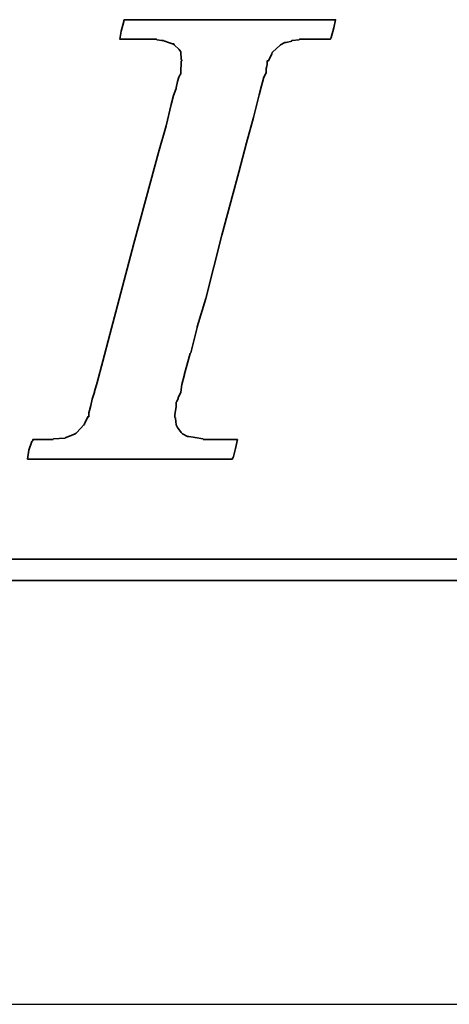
# Model space of a CAD drawing. Extents: x 23 to 149, y 34 to 103.
# Tile 30 of 45: x 122.97 to 124.84, y 64.83 to 69.12. Entities that reach past the tile are written whole.
import ezdxf

# ---------------------------------------------------------------- set-up
doc = ezdxf.new("R2010")
doc.units = 0
doc.header["$LTSCALE"] = 2
doc.header["$MEASUREMENT"] = 0
doc.linetypes.add('CENTER', pattern=[2, 1.25, -0.25, 0.25, -0.25])
for name, color, linetype in [('CL', 1, 'CENTER'), ('DIM', 4, 'CONTINUOUS'), ('layer 1', 7, 'CONTINUOUS')]:
    doc.layers.add(name, color=color, linetype=linetype)

# ---------------------------------------------------------------- blocks, each defined once
blk = doc.blocks.new('TBI MOTION logo(完整正式版)')
at = {"layer": 'layer 1', "color": 22, "lineweight": 35}
for points, knots in [([(-40.59125, -7.94375), (-40.59125, -7.94375), (-40.97375, -7.94375), (-40.97375, -7.94375), (-40.97375, -7.94375), (-40.97375, -7.94375), (-41.38125, -7.94375), (-41.38125, -7.94375), (-41.38125, -7.94375), (-41.38125, -7.94375), (-41.54875, -7.94375), (-41.54875, -7.94375), (-41.54875, -7.94375), (-41.54875, -7.94375), (-41.59875, -7.94375), (-41.59875, -7.94375), (-41.59875, -7.94375), (-41.59875, -7.94375), (-41.88375, -7.94375), (-41.88375, -7.94375), (-41.88375, -7.94375), (-41.88375, -7.94375), (-41.90875, -7.91875), (-41.90875, -7.91875), (-41.90875, -7.91875), (-41.90875, -7.91875), (-42.19875, -7.87125), (-42.19875, -7.87125), (-42.19875, -7.87125), (-42.19875, -7.87125), (-42.43875, -7.82375), (-42.43875, -7.82375), (-42.43875, -7.82375), (-42.43875, -7.82375), (-42.45875, -7.82375), (-42.45875, -7.82375), (-42.45875, -7.82375), (-42.45875, -7.82375), (-42.48625, -7.82375), (-42.48625, -7.82375), (-42.48625, -7.82375), (-42.48625, -7.82375), (-42.67625, -7.72375), (-42.67625, -7.72375), (-42.67625, -7.72375), (-42.67625, -7.72375), (-42.70125, -7.70375), (-42.70125, -7.70375), (-42.70125, -7.70375), (-42.70125, -7.70375), (-42.72375, -7.67875), (-42.72375, -7.67875), (-42.72375, -7.67875), (-42.72375, -7.67875), (-42.86875, -7.48875), (-42.86875, -7.48875), (-42.86875, -7.48875), (-42.86875, -7.48875), (-42.89375, -7.43875), (-42.89375, -7.43875), (-42.89375, -7.43875), (-42.89375, -7.43875), (-42.91875, -7.38875), (-42.91875, -7.38875), (-42.91875, -7.38875), (-42.91875, -7.38875), (-42.93875, -7.12875), (-42.93875, -7.12875), (-42.93875, -7.12875), (-42.93875, -7.12875), (-42.96375, -7.10375), (-42.96375, -7.10375), (-42.96375, -7.10375), (-42.96375, -7.10375), (-42.96375, -7.05375), (-42.96375, -7.05375), (-42.96375, -7.05375), (-42.96375, -7.05375), (-42.96375, -7.00875), (-42.96375, -7.00875), (-42.96375, -7.00875), (-42.96375, -7.00875), (-42.91875, -6.69625), (-42.91875, -6.69625), (-42.91875, -6.69625), (-42.91875, -6.69625), (-42.91875, -6.62375), (-42.91875, -6.62375), (-42.91875, -6.62375), (-42.91875, -6.62375), (-42.91875, -6.59625), (-42.91875, -6.59625), (-42.91875, -6.59625), (-42.91875, -6.59625), (-42.91875, -6.57375), (-42.91875, -6.57375), (-42.91875, -6.57375), (-42.91875, -6.57375), (-42.91875, -6.52875), (-42.91875, -6.52875), (-42.91875, -6.52875), (-42.91875, -6.52875), (-42.89375, -6.50375), (-42.89375, -6.50375), (-42.89375, -6.50375), (-42.89375, -6.50375), (-42.84375, -6.38375), (-42.84375, -6.38375), (-42.84375, -6.38375), (-42.84375, -6.38375), (-42.84375, -6.35875), (-42.84375, -6.35875), (-42.84375, -6.35875), (-42.84375, -6.35875), (-42.74625, -6.14375), (-42.74625, -6.14375), (-42.74625, -6.14375), (-42.74625, -6.14375), (-42.70125, -5.85375), (-42.70125, -5.85375), (-42.70125, -5.85375), (-42.70125, -5.85375), (-42.60375, -5.47125), (-42.60375, -5.47125), (-42.60375, -5.47125), (-42.60375, -5.47125), (-42.60375, -5.44875), (-42.60375, -5.44875), (-42.60375, -5.44875), (-42.60375, -5.44875), (-42.38875, -4.67875), (-42.38875, -4.67875), (-42.38875, -4.67875), (-42.38875, -4.67875), (-42.36375, -4.65375), (-42.36375, -4.65375), (-42.36375, -4.65375), (-42.36375, -4.65375), (-42.12375, -3.69625), (-42.12375, -3.69625), (-42.12375, -3.69625), (-42.12375, -3.69625), (-42.12375, -3.67374), (-42.12375, -3.67374), (-42.12375, -3.67374), (-42.12375, -3.67374), (-41.78875, -2.59374), (-41.78875, -2.59374), (-41.78875, -2.59374), (-41.78875, -2.59374), (-41.18875, -0.19375), (-41.18875, -0.19375), (-41.18875, -0.19375), (-41.18875, -0.19375), (-40.54375, 2.20624), (-40.54375, 2.20624), (-40.54375, 2.20624), (-40.54375, 2.20624), (-40.25375, 3.30875), (-40.25375, 3.30875), (-40.25375, 3.30875), (-40.25375, 3.30875), (-39.98875, 4.27125), (-39.98875, 4.27125), (-39.98875, 4.27125), (-39.98875, 4.27125), (-39.77375, 5.13125), (-39.77375, 5.13125), (-39.77375, 5.13125), (-39.77375, 5.13125), (-39.67875, 5.47125), (-39.67875, 5.47125), (-39.67875, 5.47125), (-39.67875, 5.47125), (-39.60375, 5.75625), (-39.60375, 5.75625), (-39.60375, 5.75625), (-39.60375, 5.75625), (-39.60375, 5.78125), (-39.60375, 5.78125), (-39.60375, 5.78125), (-39.60375, 5.78125), (-39.50875, 5.97125), (-39.50875, 5.97125), (-39.50875, 5.97125), (-39.50875, 5.97125), (-39.50875, 6.13875), (-39.50875, 6.13875), (-39.50875, 6.13875), (-39.50875, 6.13875), (-39.48625, 6.16625), (-39.48625, 6.16625), (-39.48625, 6.16625), (-39.48625, 6.16625), (-39.46125, 6.28625), (-39.46125, 6.28625), (-39.46125, 6.28625), (-39.46125, 6.28625), (-39.46125, 6.42625), (-39.46125, 6.42625), (-39.46125, 6.42625), (-39.46125, 6.42625), (-39.41375, 6.42625), (-39.41375, 6.42625), (-39.41375, 6.42625), (-39.41375, 6.42625), (-39.29375, 6.69125), (-39.29375, 6.69125), (-39.29375, 6.69125), (-39.29375, 6.69125), (-39.26875, 6.74125), (-39.26875, 6.74125), (-39.26875, 6.74125), (-39.26875, 6.74125), (-39.24375, 6.76625), (-39.24375, 6.76625), (-39.24375, 6.76625), (-39.24375, 6.76625), (-38.98375, 7.00624), (-38.98375, 7.00624), (-38.98375, 7.00624), (-38.98375, 7.00624), (-38.95625, 7.02624), (-38.95625, 7.02624), (-38.95625, 7.02624), (-38.95625, 7.02624), (-38.78875, 7.12624), (-38.78875, 7.12624), (-38.78875, 7.12624), (-38.78875, 7.12624), (-38.76375, 7.12624), (-38.76375, 7.12624), (-38.76375, 7.12624), (-38.76375, 7.12624), (-38.74375, 7.12624), (-38.74375, 7.12624), (-38.74375, 7.12624), (-38.74375, 7.12624), (-38.52875, 7.17125), (-38.52875, 7.17125), (-38.52875, 7.17125), (-38.52875, 7.17125), (-38.52875, 7.19624), (-38.52875, 7.19624), (-38.52875, 7.19624), (-38.52875, 7.19624), (-38.50375, 7.19624), (-38.50375, 7.19624), (-38.50375, 7.19624), (-38.50375, 7.19624), (-38.26125, 7.21875), (-38.26125, 7.21875), (-38.26125, 7.21875), (-38.26125, 7.21875), (-38.23875, 7.24624), (-38.23875, 7.24624), (-38.23875, 7.24624), (-38.23875, 7.24624), (-38.21625, 7.24624), (-38.21625, 7.24624), (-38.21625, 7.24624), (-38.21625, 7.24624), (-38.18875, 7.24624), (-38.18875, 7.24624), (-38.18875, 7.24624), (-38.18875, 7.24624), (-37.90375, 7.24624), (-37.90375, 7.24624), (-37.90375, 7.24624), (-37.90375, 7.24624), (-37.85375, 7.24624), (-37.85375, 7.24624), (-37.85375, 7.24624), (-37.85375, 7.24624), (-37.75875, 7.24624), (-37.75875, 7.24624), (-37.75875, 7.24624), (-37.75875, 7.24624), (-37.42375, 7.24624), (-37.42375, 7.24624), (-37.42375, 7.24624), (-37.42375, 7.24624), (-37.08875, 7.24624), (-37.08875, 7.24624), (-37.08875, 7.24624), (-37.08875, 7.24624), (-37.06375, 7.24624), (-37.06375, 7.24624), (-37.06375, 7.24624), (-37.06375, 7.24624), (-37.06375, 7.26624), (-37.06375, 7.26624), (-37.06375, 7.26624), (-37.06375, 7.26624), (-37.03875, 7.29125), (-37.03875, 7.29125), (-37.03875, 7.29125), (-37.03875, 7.29125), (-37.03875, 7.31625), (-37.03875, 7.31625), (-37.03875, 7.31625), (-37.03875, 7.31625), (-36.94125, 7.67625), (-36.94125, 7.67625), (-36.94125, 7.67625), (-36.94125, 7.67625), (-36.86875, 7.98625), (-36.86875, 7.98625), (-36.86875, 7.98625), (-36.86875, 7.98625), (-36.98875, 7.98625), (-36.98875, 7.98625), (-36.98875, 7.98625), (-36.98875, 7.98625), (-37.42375, 7.98625), (-37.42375, 7.98625), (-37.42375, 7.98625), (-37.42375, 7.98625), (-37.94875, 7.98625), (-37.94875, 7.98625), (-37.94875, 7.98625), (-37.94875, 7.98625), (-38.57375, 7.98625), (-38.57375, 7.98625), (-38.57375, 7.98625), (-38.57375, 7.98625), (-39.29375, 7.98625), (-39.29375, 7.98625), (-39.29375, 7.98625), (-39.29375, 7.98625), (-40.82875, 7.98625), (-40.82875, 7.98625), (-40.82875, 7.98625), (-40.82875, 7.98625), (-42.36375, 7.98625), (-42.36375, 7.98625), (-42.36375, 7.98625), (-42.36375, 7.98625), (-43.08375, 7.98625), (-43.08375, 7.98625), (-43.08375, 7.98625), (-43.08375, 7.98625), (-43.70875, 7.98625), (-43.70875, 7.98625), (-43.70875, 7.98625), (-43.70875, 7.98625), (-44.23375, 7.98625), (-44.23375, 7.98625), (-44.23375, 7.98625), (-44.23375, 7.98625), (-44.66875, 7.98625), (-44.66875, 7.98625), (-44.66875, 7.98625), (-44.66875, 7.98625), (-44.88375, 7.98625), (-44.88375, 7.98625), (-44.88375, 7.98625), (-44.88375, 7.98625), (-44.90875, 7.94125), (-44.90875, 7.94125), (-44.90875, 7.94125), (-44.90875, 7.94125), (-44.90875, 7.91625), (-44.90875, 7.91625), (-44.90875, 7.91625), (-44.90875, 7.91625), (-45.00375, 7.55625), (-45.00375, 7.55625), (-45.00375, 7.55625), (-45.00375, 7.55625), (-45.05375, 7.24624), (-45.05375, 7.24624), (-45.05375, 7.24624), (-45.05375, 7.24624), (-44.61875, 7.24624), (-44.61875, 7.24624), (-44.61875, 7.24624), (-44.61875, 7.24624), (-44.11375, 7.24624), (-44.11375, 7.24624), (-44.11375, 7.24624), (-44.11375, 7.24624), (-43.99375, 7.24624), (-43.99375, 7.24624), (-43.99375, 7.24624), (-43.99375, 7.24624), (-43.94625, 7.24624), (-43.94625, 7.24624), (-43.94625, 7.24624), (-43.94625, 7.24624), (-43.92374, 7.24624), (-43.92374, 7.24624), (-43.92374, 7.24624), (-43.92374, 7.24624), (-43.65875, 7.24624), (-43.65875, 7.24624), (-43.65875, 7.24624), (-43.65875, 7.24624), (-43.63875, 7.21875), (-43.63875, 7.21875), (-43.63875, 7.21875), (-43.63875, 7.21875), (-43.46875, 7.19624), (-43.46875, 7.19624), (-43.46875, 7.19624), (-43.46875, 7.19624), (-43.39875, 7.19624), (-43.39875, 7.19624), (-43.39875, 7.19624), (-43.39875, 7.19624), (-43.37125, 7.17125), (-43.37125, 7.17125), (-43.37125, 7.17125), (-43.37125, 7.17125), (-43.34875, 7.17125), (-43.34875, 7.17125), (-43.34875, 7.17125), (-43.34875, 7.17125), (-43.20375, 7.12624), (-43.20375, 7.12624), (-43.20375, 7.12624), (-43.20375, 7.12624), (-43.05875, 7.07624), (-43.05875, 7.07624), (-43.05875, 7.07624), (-43.05875, 7.07624), (-43.01375, 7.07624), (-43.01375, 7.07624), (-43.01375, 7.07624), (-43.01375, 7.07624), (-42.98875, 7.02624), (-42.98875, 7.02624), (-42.98875, 7.02624), (-42.98875, 7.02624), (-42.79875, 6.86125), (-42.79875, 6.86125), (-42.79875, 6.86125), (-42.79875, 6.86125), (-42.77375, 6.81125), (-42.77375, 6.81125), (-42.77375, 6.81125), (-42.77375, 6.81125), (-42.74625, 6.76625), (-42.74625, 6.76625), (-42.74625, 6.76625), (-42.74625, 6.76625), (-42.72375, 6.47625), (-42.72375, 6.47625), (-42.72375, 6.47625), (-42.72375, 6.47625), (-42.70125, 6.45124), (-42.70125, 6.45124), (-42.70125, 6.45124), (-42.70125, 6.45124), (-42.70125, 6.42625), (-42.70125, 6.42625), (-42.70125, 6.42625), (-42.70125, 6.42625), (-42.72375, 6.40625), (-42.72375, 6.40625), (-42.72375, 6.40625), (-42.72375, 6.40625), (-42.74625, 5.97125), (-42.74625, 5.97125), (-42.74625, 5.97125), (-42.74625, 5.97125), (-42.74625, 5.94625), (-42.74625, 5.94625), (-42.74625, 5.94625), (-42.74625, 5.94625), (-42.74625, 5.92625), (-42.74625, 5.92625), (-42.74625, 5.92625), (-42.74625, 5.92625), (-42.77375, 5.87625), (-42.77375, 5.87625), (-42.77375, 5.87625), (-42.77375, 5.87625), (-42.81875, 5.80625), (-42.81875, 5.80625), (-42.81875, 5.80625), (-42.81875, 5.80625), (-42.86875, 5.63625), (-42.86875, 5.63625), (-42.86875, 5.63625), (-42.86875, 5.63625), (-42.91875, 5.39625), (-42.91875, 5.39625), (-42.91875, 5.39625), (-42.91875, 5.39625), (-42.91875, 5.37124), (-42.91875, 5.37124), (-42.91875, 5.37124), (-42.91875, 5.37124), (-43.01375, 5.10874), (-43.01375, 5.10874), (-43.01375, 5.10874), (-43.01375, 5.10874), (-43.10875, 4.77124), (-43.10875, 4.77124), (-43.10875, 4.77124), (-43.10875, 4.77124), (-43.29875, 3.95625), (-43.29875, 3.95625), (-43.29875, 3.95625), (-43.29875, 3.95625), (-43.58875, 2.95125), (-43.58875, 2.95125), (-43.58875, 2.95125), (-43.58875, 2.95125), (-43.87375, 1.87125), (-43.87375, 1.87125), (-43.87375, 1.87125), (-43.87375, 1.87125), (-44.52625, -0.50374), (-44.52625, -0.50374), (-44.52625, -0.50374), (-44.52625, -0.50374), (-45.14875, -2.85375), (-45.14875, -2.85375), (-45.14875, -2.85375), (-45.14875, -2.85375), (-45.43375, -3.95875), (-45.43375, -3.95875), (-45.43375, -3.95875), (-45.43375, -3.95875), (-45.69875, -4.96875), (-45.69875, -4.96875), (-45.69875, -4.96875), (-45.69875, -4.96875), (-45.91375, -5.78375), (-45.91375, -5.78375), (-45.91375, -5.78375), (-45.91375, -5.78375), (-46.01375, -6.11875), (-46.01375, -6.11875), (-46.01375, -6.11875), (-46.01375, -6.11875), (-46.01375, -6.14375), (-46.01375, -6.14375), (-46.01375, -6.14375), (-46.01375, -6.14375), (-46.10875, -6.40875), (-46.10875, -6.40875), (-46.10875, -6.40875), (-46.10875, -6.40875), (-46.15375, -6.64875), (-46.15375, -6.64875), (-46.15375, -6.64875), (-46.15375, -6.64875), (-46.20375, -6.83875), (-46.20375, -6.83875), (-46.20375, -6.83875), (-46.20375, -6.83875), (-46.22875, -6.93375), (-46.22875, -6.93375), (-46.22875, -6.93375), (-46.22875, -6.93375), (-46.22875, -7.07875), (-46.22875, -7.07875), (-46.22875, -7.07875), (-46.22875, -7.07875), (-46.27375, -7.07875), (-46.27375, -7.07875), (-46.27375, -7.07875), (-46.27375, -7.07875), (-46.39375, -7.34375), (-46.39375, -7.34375), (-46.39375, -7.34375), (-46.39375, -7.34375), (-46.39375, -7.36875), (-46.39375, -7.36875), (-46.39375, -7.36875), (-46.39375, -7.36875), (-46.42125, -7.38875), (-46.42125, -7.38875), (-46.42125, -7.38875), (-46.42125, -7.38875), (-46.68375, -7.67875), (-46.68375, -7.67875), (-46.68375, -7.67875), (-46.68375, -7.67875), (-46.70875, -7.70375), (-46.70875, -7.70375), (-46.70875, -7.70375), (-46.70875, -7.70375), (-46.75375, -7.72375), (-46.75375, -7.72375), (-46.75375, -7.72375), (-46.75375, -7.72375), (-47.08875, -7.87125), (-47.08875, -7.87125), (-47.08875, -7.87125), (-47.08875, -7.87125), (-47.11625, -7.87125), (-47.11625, -7.87125), (-47.11625, -7.87125), (-47.11625, -7.87125), (-47.13875, -7.89375), (-47.13875, -7.89375), (-47.13875, -7.89375), (-47.13875, -7.89375), (-47.56875, -7.91875), (-47.56875, -7.91875), (-47.56875, -7.91875), (-47.56875, -7.91875), (-47.59625, -7.94375), (-47.59625, -7.94375), (-47.59625, -7.94375), (-47.59625, -7.94375), (-47.64375, -7.94375), (-47.64375, -7.94375), (-47.64375, -7.94375), (-47.64375, -7.94375), (-47.73625, -7.94375), (-47.73625, -7.94375), (-47.73625, -7.94375), (-47.73625, -7.94375), (-48.07375, -7.94375), (-48.07375, -7.94375), (-48.07375, -7.94375), (-48.07375, -7.94375), (-48.36125, -7.94375), (-48.36125, -7.94375), (-48.36125, -7.94375), (-48.36125, -7.94375), (-48.36125, -7.96625), (-48.36125, -7.96625), (-48.36125, -7.96625), (-48.36125, -7.96625), (-48.36125, -7.99125), (-48.36125, -7.99125), (-48.36125, -7.99125), (-48.36125, -7.99125), (-48.38875, -8.01375), (-48.38875, -8.01375), (-48.38875, -8.01375), (-48.38875, -8.01375), (-48.50875, -8.34875), (-48.50875, -8.34875), (-48.50875, -8.34875), (-48.50875, -8.34875), (-48.55375, -8.68625), (-48.55375, -8.68625), (-48.55375, -8.68625), (-48.55375, -8.68625), (-48.45875, -8.68625), (-48.45875, -8.68625), (-48.45875, -8.68625), (-48.45875, -8.68625), (-48.07375, -8.68625), (-48.07375, -8.68625), (-48.07375, -8.68625), (-48.07375, -8.68625), (-47.52375, -8.68625), (-47.52375, -8.68625), (-47.52375, -8.68625), (-47.52375, -8.68625), (-46.92375, -8.68625), (-46.92375, -8.68625), (-46.92375, -8.68625), (-46.92375, -8.68625), (-46.25375, -8.68625), (-46.25375, -8.68625), (-46.25375, -8.68625), (-46.25375, -8.68625), (-46.20375, -8.68625), (-46.20375, -8.68625), (-46.20375, -8.68625), (-46.20375, -8.68625), (-44.71375, -8.68625), (-44.71375, -8.68625), (-44.71375, -8.68625), (-44.71375, -8.68625), (-43.22875, -8.68625), (-43.22875, -8.68625), (-43.22875, -8.68625), (-43.22875, -8.68625), (-42.55875, -8.68625), (-42.55875, -8.68625), (-42.55875, -8.68625), (-42.55875, -8.68625), (-42.50875, -8.68625), (-42.50875, -8.68625), (-42.50875, -8.68625), (-42.50875, -8.68625), (-41.93375, -8.68625), (-41.93375, -8.68625), (-41.93375, -8.68625), (-41.93375, -8.68625), (-41.38125, -8.68625), (-41.38125, -8.68625), (-41.38125, -8.68625), (-41.38125, -8.68625), (-40.97375, -8.68625), (-40.97375, -8.68625), (-40.97375, -8.68625), (-40.97375, -8.68625), (-40.78125, -8.68625), (-40.78125, -8.68625), (-40.78125, -8.68625), (-40.78125, -8.68625), (-40.78125, -8.63875), (-40.78125, -8.63875), (-40.78125, -8.63875), (-40.78125, -8.63875), (-40.75875, -8.63875), (-40.75875, -8.63875), (-40.75875, -8.63875), (-40.75875, -8.63875), (-40.66375, -8.27875), (-40.66375, -8.27875), (-40.66375, -8.27875), (-40.66375, -8.27875), (-40.59125, -7.94375), (-40.59125, -7.94375)], [0, 0, 0, 0, 0.00558659, 0.00558659, 0.00558659, 0.00558659, 0.01117318, 0.01117318, 0.01117318, 0.01117318, 0.01675978, 0.01675978, 0.01675978, 0.01675978, 0.02234637, 0.02234637, 0.02234637, 0.02234637, 0.02793296, 0.02793296, 0.02793296, 0.02793296, 0.03351955, 0.03351955, 0.03351955, 0.03351955, 0.03910615, 0.03910615, 0.03910615, 0.03910615, 0.04469274, 0.04469274, 0.04469274, 0.04469274, 0.05027933, 0.05027933, 0.05027933, 0.05027933, 0.05586592, 0.05586592, 0.05586592, 0.05586592, 0.06145251, 0.06145251, 0.06145251, 0.06145251, 0.06703911, 0.06703911, 0.06703911, 0.06703911, 0.0726257, 0.0726257, 0.0726257, 0.0726257, 0.07821229, 0.07821229, 0.07821229, 0.07821229, 0.08379888, 0.08379888, 0.08379888, 0.08379888, 0.08938547, 0.08938547, 0.08938547, 0.08938547, 0.09497207, 0.09497207, 0.09497207, 0.09497207, 0.10055866, 0.10055866, 0.10055866, 0.10055866, 0.10614525, 0.10614525, 0.10614525, 0.10614525, 0.11173184, 0.11173184, 0.11173184, 0.11173184, 0.11731844, 0.11731844, 0.11731844, 0.11731844, 0.12290503, 0.12290503, 0.12290503, 0.12290503, 0.12849162, 0.12849162, 0.12849162, 0.12849162, 0.13407821, 0.13407821, 0.13407821, 0.13407821, 0.1396648, 0.1396648, 0.1396648, 0.1396648, 0.1452514, 0.1452514, 0.1452514, 0.1452514, 0.15083799, 0.15083799, 0.15083799, 0.15083799, 0.15642458, 0.15642458, 0.15642458, 0.15642458, 0.16201117, 0.16201117, 0.16201117, 0.16201117, 0.16759777, 0.16759777, 0.16759777, 0.16759777, 0.17318436, 0.17318436, 0.17318436, 0.17318436, 0.17877095, 0.17877095, 0.17877095, 0.17877095, 0.18435754, 0.18435754, 0.18435754, 0.18435754, 0.18994413, 0.18994413, 0.18994413, 0.18994413, 0.19553073, 0.19553073, 0.19553073, 0.19553073, 0.20111732, 0.20111732, 0.20111732, 0.20111732, 0.20670391, 0.20670391, 0.20670391, 0.20670391, 0.2122905, 0.2122905, 0.2122905, 0.2122905, 0.21787709, 0.21787709, 0.21787709, 0.21787709, 0.22346369, 0.22346369, 0.22346369, 0.22346369, 0.22905028, 0.22905028, 0.22905028, 0.22905028, 0.23463687, 0.23463687, 0.23463687, 0.23463687, 0.24022346, 0.24022346, 0.24022346, 0.24022346, 0.24581006, 0.24581006, 0.24581006, 0.24581006, 0.25139665, 0.25139665, 0.25139665, 0.25139665, 0.25698324, 0.25698324, 0.25698324, 0.25698324, 0.26256983, 0.26256983, 0.26256983, 0.26256983, 0.26815642, 0.26815642, 0.26815642, 0.26815642, 0.27374302, 0.27374302, 0.27374302, 0.27374302, 0.27932961, 0.27932961, 0.27932961, 0.27932961, 0.2849162, 0.2849162, 0.2849162, 0.2849162, 0.29050279, 0.29050279, 0.29050279, 0.29050279, 0.29608939, 0.29608939, 0.29608939, 0.29608939, 0.30167598, 0.30167598, 0.30167598, 0.30167598, 0.30726257, 0.30726257, 0.30726257, 0.30726257, 0.31284916, 0.31284916, 0.31284916, 0.31284916, 0.31843575, 0.31843575, 0.31843575, 0.31843575, 0.32402235, 0.32402235, 0.32402235, 0.32402235, 0.32960894, 0.32960894, 0.32960894, 0.32960894, 0.33519553, 0.33519553, 0.33519553, 0.33519553, 0.34078212, 0.34078212, 0.34078212, 0.34078212, 0.34636872, 0.34636872, 0.34636872, 0.34636872, 0.35195531, 0.35195531, 0.35195531, 0.35195531, 0.3575419, 0.3575419, 0.3575419, 0.3575419, 0.36312849, 0.36312849, 0.36312849, 0.36312849, 0.36871508, 0.36871508, 0.36871508, 0.36871508, 0.37430168, 0.37430168, 0.37430168, 0.37430168, 0.37988827, 0.37988827, 0.37988827, 0.37988827, 0.38547486, 0.38547486, 0.38547486, 0.38547486, 0.39106145, 0.39106145, 0.39106145, 0.39106145, 0.39664804, 0.39664804, 0.39664804, 0.39664804, 0.40223464, 0.40223464, 0.40223464, 0.40223464, 0.40782123, 0.40782123, 0.40782123, 0.40782123, 0.41340782, 0.41340782, 0.41340782, 0.41340782, 0.41899441, 0.41899441, 0.41899441, 0.41899441, 0.42458101, 0.42458101, 0.42458101, 0.42458101, 0.4301676, 0.4301676, 0.4301676, 0.4301676, 0.43575419, 0.43575419, 0.43575419, 0.43575419, 0.44134078, 0.44134078, 0.44134078, 0.44134078, 0.44692737, 0.44692737, 0.44692737, 0.44692737, 0.45251397, 0.45251397, 0.45251397, 0.45251397, 0.45810056, 0.45810056, 0.45810056, 0.45810056, 0.46368715, 0.46368715, 0.46368715, 0.46368715, 0.46927374, 0.46927374, 0.46927374, 0.46927374, 0.47486034, 0.47486034, 0.47486034, 0.47486034, 0.48044693, 0.48044693, 0.48044693, 0.48044693, 0.48603352, 0.48603352, 0.48603352, 0.48603352, 0.49162011, 0.49162011, 0.49162011, 0.49162011, 0.4972067, 0.4972067, 0.4972067, 0.4972067, 0.5027933, 0.5027933, 0.5027933, 0.5027933, 0.50837989, 0.50837989, 0.50837989, 0.50837989, 0.51396648, 0.51396648, 0.51396648, 0.51396648, 0.51955307, 0.51955307, 0.51955307, 0.51955307, 0.52513966, 0.52513966, 0.52513966, 0.52513966, 0.53072626, 0.53072626, 0.53072626, 0.53072626, 0.53631285, 0.53631285, 0.53631285, 0.53631285, 0.54189944, 0.54189944, 0.54189944, 0.54189944, 0.54748603, 0.54748603, 0.54748603, 0.54748603, 0.55307263, 0.55307263, 0.55307263, 0.55307263, 0.55865922, 0.55865922, 0.55865922, 0.55865922, 0.56424581, 0.56424581, 0.56424581, 0.56424581, 0.5698324, 0.5698324, 0.5698324, 0.5698324, 0.57541899, 0.57541899, 0.57541899, 0.57541899, 0.58100559, 0.58100559, 0.58100559, 0.58100559, 0.58659218, 0.58659218, 0.58659218, 0.58659218, 0.59217877, 0.59217877, 0.59217877, 0.59217877, 0.59776536, 0.59776536, 0.59776536, 0.59776536, 0.60335196, 0.60335196, 0.60335196, 0.60335196, 0.60893855, 0.60893855, 0.60893855, 0.60893855, 0.61452514, 0.61452514, 0.61452514, 0.61452514, 0.62011173, 0.62011173, 0.62011173, 0.62011173, 0.62569832, 0.62569832, 0.62569832, 0.62569832, 0.63128492, 0.63128492, 0.63128492, 0.63128492, 0.63687151, 0.63687151, 0.63687151, 0.63687151, 0.6424581, 0.6424581, 0.6424581, 0.6424581, 0.64804469, 0.64804469, 0.64804469, 0.64804469, 0.65363128, 0.65363128, 0.65363128, 0.65363128, 0.65921788, 0.65921788, 0.65921788, 0.65921788, 0.66480447, 0.66480447, 0.66480447, 0.66480447, 0.67039106, 0.67039106, 0.67039106, 0.67039106, 0.67597765, 0.67597765, 0.67597765, 0.67597765, 0.68156425, 0.68156425, 0.68156425, 0.68156425, 0.68715084, 0.68715084, 0.68715084, 0.68715084, 0.69273743, 0.69273743, 0.69273743, 0.69273743, 0.69832402, 0.69832402, 0.69832402, 0.69832402, 0.70391061, 0.70391061, 0.70391061, 0.70391061, 0.70949721, 0.70949721, 0.70949721, 0.70949721, 0.7150838, 0.7150838, 0.7150838, 0.7150838, 0.72067039, 0.72067039, 0.72067039, 0.72067039, 0.72625698, 0.72625698, 0.72625698, 0.72625698, 0.73184358, 0.73184358, 0.73184358, 0.73184358, 0.73743017, 0.73743017, 0.73743017, 0.73743017, 0.74301676, 0.74301676, 0.74301676, 0.74301676, 0.74860335, 0.74860335, 0.74860335, 0.74860335, 0.75418994, 0.75418994, 0.75418994, 0.75418994, 0.75977654, 0.75977654, 0.75977654, 0.75977654, 0.76536313, 0.76536313, 0.76536313, 0.76536313, 0.77094972, 0.77094972, 0.77094972, 0.77094972, 0.77653631, 0.77653631, 0.77653631, 0.77653631, 0.78212291, 0.78212291, 0.78212291, 0.78212291, 0.7877095, 0.7877095, 0.7877095, 0.7877095, 0.79329609, 0.79329609, 0.79329609, 0.79329609, 0.79888268, 0.79888268, 0.79888268, 0.79888268, 0.80446927, 0.80446927, 0.80446927, 0.80446927, 0.81005587, 0.81005587, 0.81005587, 0.81005587, 0.81564246, 0.81564246, 0.81564246, 0.81564246, 0.82122905, 0.82122905, 0.82122905, 0.82122905, 0.82681564, 0.82681564, 0.82681564, 0.82681564, 0.83240223, 0.83240223, 0.83240223, 0.83240223, 0.83798883, 0.83798883, 0.83798883, 0.83798883, 0.84357542, 0.84357542, 0.84357542, 0.84357542, 0.84916201, 0.84916201, 0.84916201, 0.84916201, 0.8547486, 0.8547486, 0.8547486, 0.8547486, 0.8603352, 0.8603352, 0.8603352, 0.8603352, 0.86592179, 0.86592179, 0.86592179, 0.86592179, 0.87150838, 0.87150838, 0.87150838, 0.87150838, 0.87709497, 0.87709497, 0.87709497, 0.87709497, 0.88268156, 0.88268156, 0.88268156, 0.88268156, 0.88826816, 0.88826816, 0.88826816, 0.88826816, 0.89385475, 0.89385475, 0.89385475, 0.89385475, 0.89944134, 0.89944134, 0.89944134, 0.89944134, 0.90502793, 0.90502793, 0.90502793, 0.90502793, 0.91061453, 0.91061453, 0.91061453, 0.91061453, 0.91620112, 0.91620112, 0.91620112, 0.91620112, 0.92178771, 0.92178771, 0.92178771, 0.92178771, 0.9273743, 0.9273743, 0.9273743, 0.9273743, 0.93296089, 0.93296089, 0.93296089, 0.93296089, 0.93854749, 0.93854749, 0.93854749, 0.93854749, 0.94413408, 0.94413408, 0.94413408, 0.94413408, 0.94972067, 0.94972067, 0.94972067, 0.94972067, 0.95530726, 0.95530726, 0.95530726, 0.95530726, 0.96089385, 0.96089385, 0.96089385, 0.96089385, 0.96648045, 0.96648045, 0.96648045, 0.96648045, 0.97206704, 0.97206704, 0.97206704, 0.97206704, 0.97765363, 0.97765363, 0.97765363, 0.97765363, 0.98324022, 0.98324022, 0.98324022, 0.98324022, 0.98882682, 0.98882682, 0.98882682, 0.98882682, 0.99441341, 0.99441341, 0.99441341, 0.99441341, 1, 1, 1, 1]), ([(75.90875, -9.47875), (75.90875, -9.47875), (75.90875, -12.28625), (75.90875, -12.28625), (75.90875, -12.28625), (75.90875, -12.28625), (75.90875, -12.47875), (75.90875, -12.47875), (75.90875, -12.47875), (75.90875, -12.47875), (75.71625, -12.47875), (75.71625, -12.47875), (75.71625, -12.47875), (75.71625, -12.47875), (-88.32875, -12.47875), (-88.32875, -12.47875), (-88.32875, -12.47875), (-88.32875, -12.47875), (-88.32875, -13.29375), (-88.32875, -13.29375), (-88.32875, -13.29375), (-88.32875, -13.29375), (82.89125, -13.29375), (82.89125, -13.29375), (82.89125, -13.29375), (82.89125, -13.29375), (75.90875, -9.47875), (75.90875, -9.47875)], [0, 0, 0, 0, 0.14285714, 0.14285714, 0.14285714, 0.14285714, 0.28571429, 0.28571429, 0.28571429, 0.28571429, 0.42857143, 0.42857143, 0.42857143, 0.42857143, 0.57142857, 0.57142857, 0.57142857, 0.57142857, 0.71428571, 0.71428571, 0.71428571, 0.71428571, 0.85714286, 0.85714286, 0.85714286, 0.85714286, 1, 1, 1, 1])]:
    blk.add_open_spline(points, degree=3, knots=knots, dxfattribs=at)

msp = doc.modelspace()

# ---------------------------------------------------------------- linework, layer by layer
at = {"layer": 'CL', "color": 7, "ltscale": 2}
msp.add_line((97.4139, 64.8266), (143.4139, 64.8266), dxfattribs=at)

# ---------------------------------------------------------------- block references
at = {"layer": 'DIM', "color": 7, "xscale": 0.1149341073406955, "yscale": 0.1149341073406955, "zscale": 0.1149341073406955}
msp.add_blockref('TBI MOTION logo(完整正式版)', (128.5843, 68.2026), dxfattribs=at)

doc.saveas('drawing.dxf')
